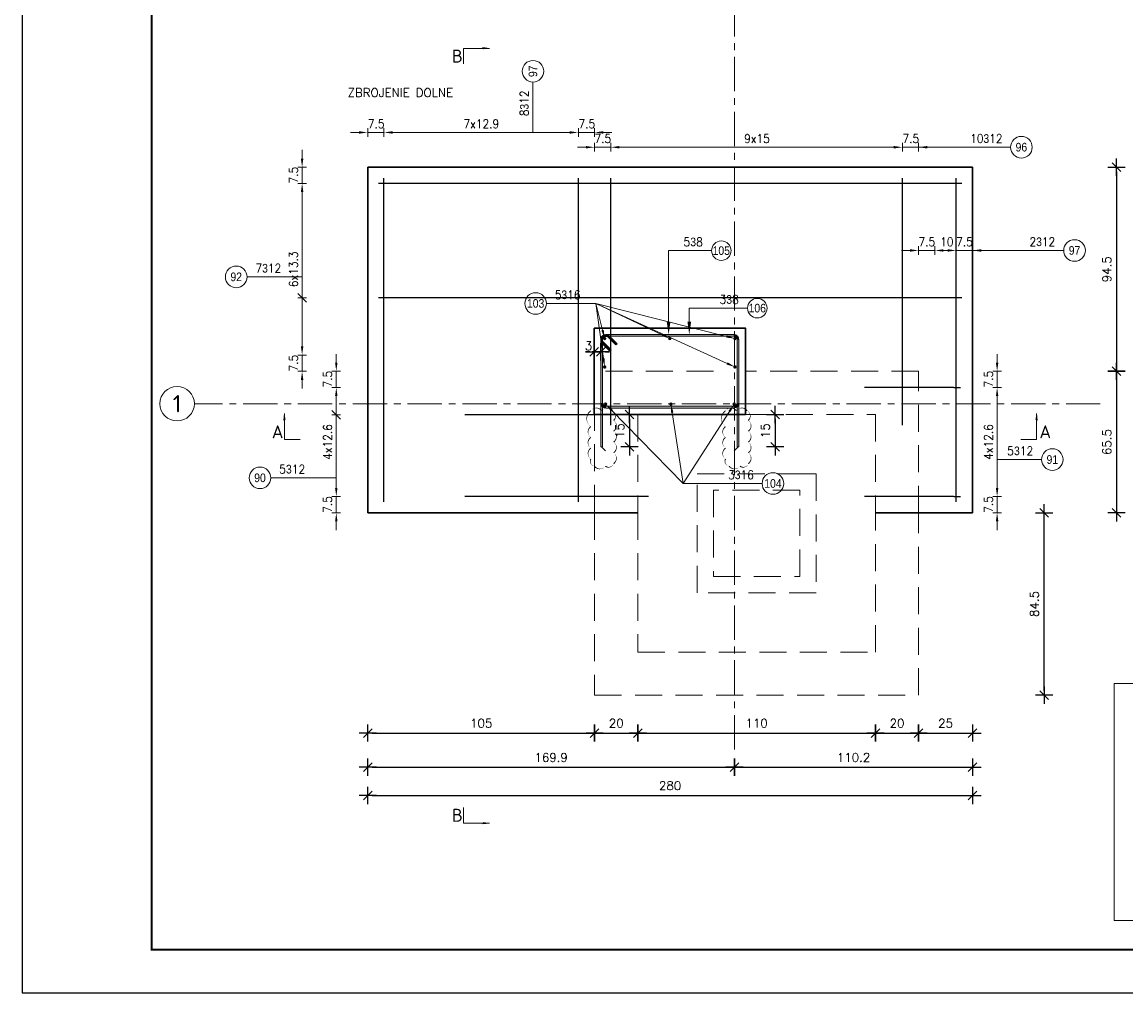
# Model space of a CAD drawing. Extents: x 366671 to 383406, y -114849 to -104075.
# Tile 1 of 13: x 366791 to 371902, y -113989 to -109494. Entities that reach past the tile are written whole.
import ezdxf
from ezdxf.enums import TextEntityAlignment as Align

# ---------------------------------------------------------------- set-up
doc = ezdxf.new("R2010")
doc.units = 0
doc.header["$LTSCALE"] = 5
doc.header["$MEASUREMENT"] = 0
doc.linetypes.add('CENTER', pattern=[50.8, 31.75, -6.35, 6.35, -6.35])
doc.linetypes.add('HIDDEN', pattern=[0.375, 0.25, -0.125])
doc.layers.add('_FORMATKA', color=8, linetype='Continuous', lineweight=15, plot=False)
for name, color, linetype, lineweight in [('_RAMKA', 7, 'Continuous', 35), ('AutoCAD_Structural_Detailing_deskowanie', 2, 'Continuous', 30), ('AutoCAD_Structural_Detailing_kształt pręta', 7, 'Continuous', 13), ('AutoCAD_Structural_Detailing_opis kształtu pręta', 7, 'Continuous', 13), ('AutoCAD_Structural_Detailing_opis rozkładu', 7, 'Continuous', 13), ('AutoCAD_Structural_Detailing_pręty punktowe', 7, 'Continuous', 40), ('AutoCAD_Structural_Detailing_rozkład pręta', 7, 'Continuous', 40), ('AutoCAD_Structural_Detailing_symbole graficzne', 7, 'Continuous', 13), ('PS_DIM', 4, 'Continuous', 13), ('PS_HIDDEN', 2, 'HIDDEN', 13), ('PS_POS', 1, 'Continuous', 15), ('PS_SOLID', 7, 'Continuous', 20)]:
    doc.layers.add(name, color=color, linetype=linetype, lineweight=lineweight)
doc.styles.add('marta_B', font='isocpeur.ttf')
doc.styles.add('r-gil', font='GIL_____.TTF', dxfattribs={"width": 0.9})
doc.styles.add('r-simplex', font='simplex.shx', dxfattribs={"width": 0.9})
doc.styles.add('styl2M', font='simplex.shx')
doc.styles.add('style1', font='simplex.shx')
doc.dimstyles.new('RBCT DIM 20_M', dxfattribs={"dimtxt": 40, "dimasz": 20, "dimexe": 20, "dimexo": 150, "dimgap": 25, "dimtad": 1, "dimdec": 1, "dimlfac": 0.1, "dimzin": 9, "dimdsep": 46, "dimtxsty": 'styl2M', "dimblk": 'dimznak', "dimcen": 40, "dimse1": 1, "dimse2": 1, "dimclrd": 8, "dimclre": 8, "dimclrt": 4, "dimadec": 0, "dimazin": 0, "dimtfac": 1, "dimtdec": 1, "dimtix": 1, "dimtmove": 2, "dimatfit": 3, "dimldrblk": 'dimznak', "dimfxl": 5, "dimfxlon": 1, "dimarcsym": 0})

# ---------------------------------------------------------------- blocks, each defined once
blk = doc.blocks.new('dimznak')
at = {"color": 0}
for points in [[(-2, 0), (2, 0)], [(0, 2), (0, -2)]]:
    blk.add_lwpolyline(points, dxfattribs=at)
at = {"color": 3}
blk.add_lwpolyline([(1, 1), (-1, -1)], dxfattribs=at)
blk = doc.blocks.new('*D30')
at = {"color": 8, "lineweight": -2, "transparency": 16777216}
blk.add_line((368411.8, -112785.4), (369422.3, -112785.4), dxfattribs=at)
at = {"layer": 'Defpoints', "color": 0, "transparency": 16777216}
for p in [(368391.8, -111765.6, 1227), (369442.3, -111765.6, 1227), (369442.3, -112785.4)]:
    blk.add_point(p, dxfattribs=at)
at = {"color": 8, "lineweight": -2, "transparency": 16777216, "xscale": 20, "yscale": 20, "zscale": 20, "rotation": 180}
blk.add_blockref('dimznak', (368391.8, -112785.4), dxfattribs=at)
at = {"color": 8, "lineweight": -2, "transparency": 16777216, "xscale": 20, "yscale": 20, "zscale": 20}
blk.add_blockref('dimznak', (369442.3, -112785.4), dxfattribs=at)
at = {"color": 4, "transparency": 16777216, "insert": (368917, -112740.4), "char_height": 40, "attachment_point": 5, "style": 'styl2M'}
blk.add_mtext('105', dxfattribs=at)
blk = doc.blocks.new('*D31')
at = {"color": 8, "lineweight": -2, "transparency": 16777216}
blk.add_line((369462.3, -112785.4), (369622.3, -112785.4), dxfattribs=at)
at = {"layer": 'Defpoints', "color": 0, "transparency": 16777216}
for p in [(369442.3, -111765.6, 1227), (369642.3, -112410.6, 1227), (369642.3, -112785.4)]:
    blk.add_point(p, dxfattribs=at)
at = {"color": 8, "lineweight": -2, "transparency": 16777216, "xscale": 20, "yscale": 20, "zscale": 20, "rotation": 180}
blk.add_blockref('dimznak', (369442.3, -112785.4), dxfattribs=at)
at = {"color": 8, "lineweight": -2, "transparency": 16777216, "xscale": 20, "yscale": 20, "zscale": 20}
blk.add_blockref('dimznak', (369642.3, -112785.4), dxfattribs=at)
at = {"color": 4, "transparency": 16777216, "insert": (369542.3, -112740.4), "char_height": 40, "attachment_point": 5, "style": 'styl2M'}
blk.add_mtext('20', dxfattribs=at)
blk = doc.blocks.new('*D32')
at = {"color": 8, "lineweight": -2, "transparency": 16777216}
blk.add_line((369662.3, -112785.4), (370722.3, -112785.4), dxfattribs=at)
at = {"layer": 'Defpoints', "color": 0, "transparency": 16777216}
for p in [(369642.3, -112410.6, 1227), (370742.3, -112410.6, 1227), (370742.3, -112785.4)]:
    blk.add_point(p, dxfattribs=at)
at = {"color": 8, "lineweight": -2, "transparency": 16777216, "xscale": 20, "yscale": 20, "zscale": 20, "rotation": 180}
blk.add_blockref('dimznak', (369642.3, -112785.4), dxfattribs=at)
at = {"color": 8, "lineweight": -2, "transparency": 16777216, "xscale": 20, "yscale": 20, "zscale": 20}
blk.add_blockref('dimznak', (370742.3, -112785.4), dxfattribs=at)
at = {"color": 4, "transparency": 16777216, "insert": (370192.3, -112740.4), "char_height": 40, "attachment_point": 5, "style": 'styl2M'}
blk.add_mtext('110', dxfattribs=at)
blk = doc.blocks.new('*D33')
at = {"color": 8, "lineweight": -2, "transparency": 16777216}
blk.add_line((370762.3, -112785.4), (370922.3, -112785.4), dxfattribs=at)
at = {"layer": 'Defpoints', "color": 0, "transparency": 16777216}
for p in [(370742.3, -112410.6, 1227), (370942.3, -112610.6, 1227), (370942.3, -112785.4)]:
    blk.add_point(p, dxfattribs=at)
at = {"color": 8, "lineweight": -2, "transparency": 16777216, "xscale": 20, "yscale": 20, "zscale": 20, "rotation": 180}
blk.add_blockref('dimznak', (370742.3, -112785.4), dxfattribs=at)
at = {"color": 8, "lineweight": -2, "transparency": 16777216, "xscale": 20, "yscale": 20, "zscale": 20}
blk.add_blockref('dimznak', (370942.3, -112785.4), dxfattribs=at)
at = {"color": 4, "transparency": 16777216, "insert": (370842.3, -112740.4), "char_height": 40, "attachment_point": 5, "style": 'styl2M'}
blk.add_mtext('20', dxfattribs=at)
blk = doc.blocks.new('*D34')
at = {"color": 8, "lineweight": -2, "transparency": 16777216}
blk.add_line((370962.3, -112785.4), (371171.8, -112785.4), dxfattribs=at)
at = {"layer": 'Defpoints', "color": 0, "transparency": 16777216}
for p in [(371191.8, -111765.6, 1227), (370942.3, -112610.6, 1227), (371191.8, -112785.4)]:
    blk.add_point(p, dxfattribs=at)
at = {"color": 8, "lineweight": -2, "transparency": 16777216, "xscale": 20, "yscale": 20, "zscale": 20, "rotation": 180}
blk.add_blockref('dimznak', (370942.3, -112785.4), dxfattribs=at)
at = {"color": 8, "lineweight": -2, "transparency": 16777216, "xscale": 20, "yscale": 20, "zscale": 20}
blk.add_blockref('dimznak', (371191.8, -112785.4), dxfattribs=at)
at = {"color": 4, "transparency": 16777216, "insert": (371067, -112740.4), "char_height": 40, "attachment_point": 5, "style": 'styl2M'}
blk.add_mtext('25', dxfattribs=at)
blk = doc.blocks.new('*D35')
at = {"color": 8, "lineweight": -2, "transparency": 16777216}
blk.add_line((368411.8, -112943.7), (370070.3, -112943.7), dxfattribs=at)
at = {"layer": 'Defpoints', "color": 0, "transparency": 16777216}
for p in [(368391.8, -111765.6, 1227), (370090.3, -112861.6, 1227), (370090.3, -112943.7)]:
    blk.add_point(p, dxfattribs=at)
at = {"color": 8, "lineweight": -2, "transparency": 16777216, "xscale": 20, "yscale": 20, "zscale": 20, "rotation": 180}
blk.add_blockref('dimznak', (368391.8, -112943.7), dxfattribs=at)
at = {"color": 8, "lineweight": -2, "transparency": 16777216, "xscale": 20, "yscale": 20, "zscale": 20}
blk.add_blockref('dimznak', (370090.3, -112943.7), dxfattribs=at)
at = {"color": 4, "transparency": 16777216, "insert": (369241, -112898.7), "char_height": 40, "attachment_point": 5, "style": 'styl2M'}
blk.add_mtext('169.9', dxfattribs=at)
blk = doc.blocks.new('*D36')
at = {"color": 8, "lineweight": -2, "transparency": 16777216}
blk.add_line((370110.3, -112943.7), (371171.8, -112943.7), dxfattribs=at)
at = {"layer": 'Defpoints', "color": 0, "transparency": 16777216}
for p in [(371191.8, -111765.6, 1227), (370090.3, -112861.6, 1227), (371191.8, -112943.7)]:
    blk.add_point(p, dxfattribs=at)
at = {"color": 8, "lineweight": -2, "transparency": 16777216, "xscale": 20, "yscale": 20, "zscale": 20, "rotation": 180}
blk.add_blockref('dimznak', (370090.3, -112943.7), dxfattribs=at)
at = {"color": 8, "lineweight": -2, "transparency": 16777216, "xscale": 20, "yscale": 20, "zscale": 20}
blk.add_blockref('dimznak', (371191.8, -112943.7), dxfattribs=at)
at = {"color": 4, "transparency": 16777216, "insert": (370641, -112898.7), "char_height": 40, "attachment_point": 5, "style": 'styl2M'}
blk.add_mtext('110.2', dxfattribs=at)
blk = doc.blocks.new('*D37')
at = {"color": 8, "lineweight": -2, "transparency": 16777216}
blk.add_line((368411.8, -113074.2), (371171.8, -113074.2), dxfattribs=at)
at = {"layer": 'Defpoints', "color": 0, "transparency": 16777216}
for p in [(368391.8, -111765.6, 1227), (371191.8, -112060.6, 1227), (371191.8, -113074.2)]:
    blk.add_point(p, dxfattribs=at)
at = {"color": 8, "lineweight": -2, "transparency": 16777216, "xscale": 20, "yscale": 20, "zscale": 20, "rotation": 180}
blk.add_blockref('dimznak', (368391.8, -113074.2), dxfattribs=at)
at = {"color": 8, "lineweight": -2, "transparency": 16777216, "xscale": 20, "yscale": 20, "zscale": 20}
blk.add_blockref('dimznak', (371191.8, -113074.2), dxfattribs=at)
at = {"color": 4, "transparency": 16777216, "insert": (369791.8, -113029.2), "char_height": 40, "attachment_point": 5, "style": 'styl2M'}
blk.add_mtext('280', dxfattribs=at)
blk = doc.blocks.new('*U16')
at = {"layer": '_FORMATKA', "lineweight": -3}
blk.add_lwpolyline([(-800, 0), (0, 0), (0, 420), (-800, 420)], close=True, dxfattribs=at)
at = {"layer": '_RAMKA', "lineweight": -3, "const_width": 0.5}
blk.add_lwpolyline([(-770, 10), (-10, 10), (-10, 410), (-770, 410)], close=True, dxfattribs=at)
blk = doc.blocks.new('*D48')
at = {"color": 8, "lineweight": -2, "transparency": 16777216}
blk.add_line((370277.8, -111330.6), (370277.8, -111440.6), dxfattribs=at)
at = {"layer": 'Defpoints', "color": 0, "transparency": 16777216}
for p in [(370140.3, -111310.6, 1227), (370110.3, -111460.6), (370277.8, -111460.6)]:
    blk.add_point(p, dxfattribs=at)
at = {"color": 8, "lineweight": -2, "transparency": 16777216, "xscale": 20, "yscale": 20, "zscale": 20}
for p, rotation in [((370277.8, -111310.6), 90), ((370277.8, -111460.6), 270)]:
    blk.add_blockref('dimznak', p, dxfattribs=dict(at, rotation=rotation))
at = {"color": 4, "transparency": 16777216, "insert": (370232.8, -111385.6), "char_height": 40, "attachment_point": 5, "rotation": 90, "style": 'styl2M'}
blk.add_mtext('15', dxfattribs=at)
blk = doc.blocks.new('*D49')
at = {"color": 8, "lineweight": -2, "transparency": 16777216}
blk.add_line((369603.6, -111330.6), (369603.6, -111440.6), dxfattribs=at)
at = {"layer": 'Defpoints', "color": 0, "transparency": 16777216}
for p in [(369440.3, -111310.6, 1227), (369470.3, -111460.6), (369603.6, -111460.6)]:
    blk.add_point(p, dxfattribs=at)
at = {"color": 8, "lineweight": -2, "transparency": 16777216, "xscale": 20, "yscale": 20, "zscale": 20}
for p, rotation in [((369603.6, -111310.6), 90), ((369603.6, -111460.6), 270)]:
    blk.add_blockref('dimznak', p, dxfattribs=dict(at, rotation=rotation))
at = {"color": 4, "transparency": 16777216, "insert": (369558.6, -111385.6), "char_height": 40, "attachment_point": 5, "rotation": 90, "style": 'styl2M'}
blk.add_mtext('15', dxfattribs=at)
blk = doc.blocks.new('*D50')
at = {"color": 8, "lineweight": -2, "transparency": 16777216}
for p, q in [((369420.3, -111020.6), (369400.3, -111020.6)), ((369440.3, -111020.6), (369470.3, -111020.6)), ((369490.3, -111020.6), (369510.3, -111020.6))]:
    blk.add_line(p, q, dxfattribs=at)
at = {"layer": 'Defpoints', "color": 0, "transparency": 16777216}
for p in [(369440.3, -110910.6, 1227), (369470.3, -111020.6), (369470.3, -111110.6)]:
    blk.add_point(p, dxfattribs=at)
at = {"color": 8, "lineweight": -2, "transparency": 16777216, "xscale": 20, "yscale": 20, "zscale": 20}
blk.add_blockref('dimznak', (369440.3, -111020.6), dxfattribs=at)
at = {"color": 8, "lineweight": -2, "transparency": 16777216, "xscale": 20, "yscale": 20, "zscale": 20, "rotation": 180}
blk.add_blockref('dimznak', (369470.3, -111020.6), dxfattribs=at)
at = {"color": 4, "transparency": 16777216, "insert": (369414.1, -110992.9), "char_height": 40, "attachment_point": 5, "style": 'styl2M'}
blk.add_mtext('3', dxfattribs=at)
blk = doc.blocks.new('*D54')
at = {"color": 8, "lineweight": -2, "transparency": 16777216}
blk.add_line((371523.2, -112590.6), (371523.2, -111785.6), dxfattribs=at)
at = {"layer": 'Defpoints', "color": 0, "transparency": 16777216}
for p in [(370942.3, -111765.6, 1227), (371523.2, -111765.6), (370942.3, -112610.6, 1227)]:
    blk.add_point(p, dxfattribs=at)
at = {"color": 8, "lineweight": -2, "transparency": 16777216, "xscale": 20, "yscale": 20, "zscale": 20}
for p, rotation in [((371523.2, -111765.6), 90), ((371523.2, -112610.6), 270)]:
    blk.add_blockref('dimznak', p, dxfattribs=dict(at, rotation=rotation))
at = {"color": 4, "transparency": 16777216, "insert": (371478.2, -112188.1), "char_height": 40, "attachment_point": 5, "rotation": 90, "style": 'styl2M'}
blk.add_mtext('84.5', dxfattribs=at)
blk = doc.blocks.new('*D55')
at = {"color": 8, "lineweight": -2, "transparency": 16777216}
blk.add_line((371858.7, -110185.6), (371858.7, -111090.6), dxfattribs=at)
at = {"layer": 'Defpoints', "color": 0, "transparency": 16777216}
for p in [(371191.8, -110165.6, 1227), (370942.3, -111110.6, 1227), (371858.7, -111110.6)]:
    blk.add_point(p, dxfattribs=at)
at = {"color": 8, "lineweight": -2, "transparency": 16777216, "xscale": 20, "yscale": 20, "zscale": 20}
for p, rotation in [((371858.7, -110165.6), 90), ((371858.7, -111110.6), 270)]:
    blk.add_blockref('dimznak', p, dxfattribs=dict(at, rotation=rotation))
at = {"color": 4, "transparency": 16777216, "insert": (371813.7, -110638.1), "char_height": 40, "attachment_point": 5, "rotation": 90, "style": 'styl2M'}
blk.add_mtext('94.5', dxfattribs=at)
blk = doc.blocks.new('*D56')
at = {"color": 8, "lineweight": -2, "transparency": 16777216}
blk.add_line((371858.7, -111130.6), (371858.7, -111745.6), dxfattribs=at)
at = {"layer": 'Defpoints', "color": 0, "transparency": 16777216}
for p in [(370942.3, -111110.6, 1227), (371191.8, -111765.6, 1227), (371858.7, -111765.6)]:
    blk.add_point(p, dxfattribs=at)
at = {"color": 8, "lineweight": -2, "transparency": 16777216, "xscale": 20, "yscale": 20, "zscale": 20}
for p, rotation in [((371858.7, -111110.6), 90), ((371858.7, -111765.6), 270)]:
    blk.add_blockref('dimznak', p, dxfattribs=dict(at, rotation=rotation))
at = {"color": 4, "transparency": 16777216, "insert": (371813.7, -111438.1), "char_height": 40, "attachment_point": 5, "rotation": 90, "style": 'styl2M'}
blk.add_mtext('65.5', dxfattribs=at)

msp = doc.modelspace()

# ---------------------------------------------------------------- hatches: boundary and pattern name
at = {"layer": 'AutoCAD_Structural_Detailing_kształt pręta'}
h = msp.add_hatch(color=161, dxfattribs=at)
edge = h.paths.add_edge_path(flags=0)
edge.add_line((369494.28, -110940.56), (369494.28, -110948.56))
edge.add_arc((369494.28, -110964.56), 16, 90, 225)
edge.add_line((369482.97, -110975.87), (369477.31, -110981.53))
edge.add_arc((369494.28, -110964.56), 24, 450, 585, ccw=False)
h = msp.add_hatch(color=161, dxfattribs=at)
edge = h.paths.add_edge_path(flags=0)
edge.add_line((369511.25, -110947.59), (369505.59, -110953.25))
edge.add_arc((369494.28, -110964.56), 16, 45, 180)
edge.add_line((369478.28, -110964.56), (369470.28, -110964.56))
edge.add_arc((369494.28, -110964.56), 24, 405, 540, ccw=False)
h = msp.add_hatch(color=161, dxfattribs=at)
edge = h.paths.add_edge_path(flags=0)
edge.add_line((369494.28, -110940.56), (369494.28, -110948.56))
edge.add_arc((369494.28, -110964.56), 16, 90, 180)
edge.add_line((369478.28, -110964.56), (369470.28, -110964.56))
edge.add_arc((369494.28, -110964.56), 24, 450, 540, ccw=False)
for points in [[(369494.28, -110948.56), (369494.28, -110940.56), (370086.28, -110940.56), (370086.28, -110948.56)], [(369494.28, -110948.56), (369494.28, -110940.56), (370086.28, -110940.56), (370086.28, -110948.56)], [(369505.59, -110953.25), (369511.25, -110947.59), (369546.61, -110982.94), (369540.95, -110988.6)], [(369478.28, -111256.56), (369470.28, -111256.56), (369470.28, -110964.56), (369478.28, -110964.56)], [(369478.28, -111460.56), (369470.28, -111460.56), (369470.28, -110964.56), (369478.28, -110964.56)], [(369518.32, -111011.23), (369512.67, -111016.89), (369477.31, -110981.53), (369482.97, -110975.87)], [(370102.28, -110964.56), (370110.28, -110964.56), (370110.28, -111256.56), (370102.28, -111256.56)], [(370102.28, -110964.56), (370110.28, -110964.56), (370110.28, -111460.56), (370102.28, -111460.56)], [(370086.28, -111272.56), (370086.28, -111280.56), (369494.28, -111280.56), (369494.28, -111272.56)]]:
    msp.add_hatch(color=161, dxfattribs=at).paths.add_polyline_path(points, flags=0)
h = msp.add_hatch(color=161, dxfattribs=at)
edge = h.paths.add_edge_path(flags=0)
edge.add_line((370110.28, -110964.56), (370102.28, -110964.56))
edge.add_arc((370086.28, -110964.56), 16, 0, 90)
edge.add_line((370086.28, -110948.56), (370086.28, -110940.56))
edge.add_arc((370086.28, -110964.56), 24, 360, 450, ccw=False)
h = msp.add_hatch(color=161, dxfattribs=at)
edge = h.paths.add_edge_path(flags=0)
edge.add_line((370110.28, -110964.56), (370102.28, -110964.56))
edge.add_arc((370086.28, -110964.56), 16, 0, 90)
edge.add_line((370086.28, -110948.56), (370086.28, -110940.56))
edge.add_arc((370086.28, -110964.56), 24, 360, 450, ccw=False)
h = msp.add_hatch(color=161, dxfattribs=at)
edge = h.paths.add_edge_path(flags=0)
edge.add_line((369470.28, -111256.56), (369478.28, -111256.56))
edge.add_arc((369494.28, -111256.56), 16, -180, -90)
edge.add_line((369494.28, -111272.56), (369494.28, -111280.56))
edge.add_arc((369494.28, -111256.56), 24, 540, 630, ccw=False)
h = msp.add_hatch(color=161, dxfattribs=at)
edge = h.paths.add_edge_path(flags=0)
edge.add_line((370086.28, -111280.56), (370086.28, -111272.56))
edge.add_arc((370086.28, -111256.56), 16, -90, 0)
edge.add_line((370102.28, -111256.56), (370110.28, -111256.56))
edge.add_arc((370086.28, -111256.56), 24, 270, 360, ccw=False)
at = {"layer": 'AutoCAD_Structural_Detailing_opis kształtu pręta'}
for points in [[(369784.68, -110940.56), (369793.24, -110880.56), (369776.13, -110880.56)], [(369880.38, -110940.56), (369888.94, -110880.56), (369871.83, -110880.56)]]:
    msp.add_hatch(color=8, dxfattribs=at).paths.add_polyline_path(points, flags=0)
at = {"layer": 'AutoCAD_Structural_Detailing_opis rozkładu'}
for points in [[(368391.78, -110004.57), (368351.78, -109998.87), (368351.78, -110010.28)], [(368466.78, -110004.57), (368506.78, -110010.28), (368506.78, -109998.87)], [(369367.28, -110004.57), (369327.28, -109998.87), (369327.28, -110010.28)], [(369442.28, -110004.57), (369482.28, -110010.28), (369482.28, -109998.87)], [(369442.28, -110073.06), (369402.28, -110067.36), (369402.28, -110078.76)], [(369517.28, -110073.06), (369557.28, -110078.76), (369557.28, -110067.36)], [(370867.28, -110073.06), (370827.28, -110067.36), (370827.28, -110078.76)], [(370942.28, -110073.06), (370982.28, -110078.76), (370982.28, -110067.36)], [(368087.98, -110165.56), (368093.68, -110125.56), (368082.28, -110125.56)], [(368087.98, -110240.56), (368082.28, -110280.56), (368093.68, -110280.56)], [(370942.28, -110551.04), (370902.28, -110545.34), (370902.28, -110556.74)], [(371017.28, -110551.04), (371057.28, -110556.74), (371057.28, -110545.34)], [(371116.78, -110551.04), (371076.78, -110545.34), (371076.78, -110556.74)], [(371191.78, -110551.04), (371231.78, -110556.74), (371231.78, -110545.34)], [(369488.62, -110958.9), (369484.5, -110918.71), (369473.43, -110921.46)], [(369790.28, -110958.9), (369756.59, -110936.59), (369751.7, -110946.89)], [(370091.94, -110958.9), (370054.55, -110943.59), (370051.76, -110954.64)], [(368087.98, -111035.56), (368093.68, -110995.56), (368082.28, -110995.56)], [(369488.62, -111090.56), (369488.83, -111050.16), (369477.53, -111051.71)], [(368246.14, -111110.56), (368251.84, -111070.56), (368240.44, -111070.56)], [(370091.94, -111090.56), (370057.92, -111068.75), (370053.19, -111079.12)], [(371305.6, -111110.56), (371311.31, -111070.56), (371299.9, -111070.56)], [(368087.98, -111110.56), (368082.28, -111150.56), (368093.68, -111150.56)], [(368246.14, -111185.56), (368240.44, -111225.56), (368251.84, -111225.56)], [(371305.6, -111185.56), (371299.9, -111225.56), (371311.31, -111225.56)], [(369493.02, -111262.37), (369516.89, -111294.97), (369525.05, -111287)], [(369795.28, -111262.37), (369795.79, -111302.77), (369807.05, -111301.02)], [(370088.24, -111262.37), (370061.85, -111292.96), (370071.45, -111299.12)], [(368246.14, -111690.56), (368251.84, -111650.56), (368240.44, -111650.56)], [(371305.6, -111690.56), (371311.31, -111650.56), (371299.9, -111650.56)], [(368246.14, -111765.56), (368240.44, -111805.56), (368251.84, -111805.56)], [(371305.6, -111765.56), (371299.9, -111805.56), (371311.31, -111805.56)]]:
    msp.add_hatch(color=8, dxfattribs=at).paths.add_polyline_path(points, flags=0)
at = {"layer": 'AutoCAD_Structural_Detailing_pręty punktowe'}
h = msp.add_hatch(color=1, dxfattribs=at)
edge = h.paths.add_edge_path(flags=0)
edge.add_arc((369488.62, -110958.9), 8, 0, 360)
h = msp.add_hatch(color=1, dxfattribs=at)
edge = h.paths.add_edge_path(flags=0)
edge.add_arc((369790.28, -110958.9), 8, 0, 360)
h = msp.add_hatch(color=1, dxfattribs=at)
edge = h.paths.add_edge_path(flags=0)
edge.add_arc((370091.94, -110958.9), 8, 0, 360)
h = msp.add_hatch(color=1, dxfattribs=at)
edge = h.paths.add_edge_path(flags=0)
edge.add_arc((369488.62, -111090.56), 8, 0, 360)
h = msp.add_hatch(color=1, dxfattribs=at)
edge = h.paths.add_edge_path(flags=0)
edge.add_arc((370091.94, -111090.56), 8, 0, 360)
h = msp.add_hatch(color=1, dxfattribs=at)
edge = h.paths.add_edge_path(flags=0)
edge.add_arc((369493.02, -111262.37), 8, 0, 360)
h = msp.add_hatch(color=1, dxfattribs=at)
edge = h.paths.add_edge_path(flags=0)
edge.add_arc((369795.28, -111262.37), 8, 0, 360)
h = msp.add_hatch(color=1, dxfattribs=at)
edge = h.paths.add_edge_path(flags=0)
edge.add_arc((370088.24, -111262.37), 8, 0, 360)
at = {"layer": 'AutoCAD_Structural_Detailing_symbole graficzne', "linetype": 'Continuous', "lineweight": 0}
for points in [[(368955.31, -109615.2), (368925.31, -109615.2), (368925.31, -109619.48)], [(368007.1, -111306.54), (368007.1, -111336.54), (368011.37, -111336.54)], [(371487.27, -111306.54), (371487.27, -111336.54), (371482.99, -111336.54)], [(368955.31, -113202.2), (368925.31, -113202.2), (368925.31, -113197.92)]]:
    msp.add_hatch(color=7, dxfattribs=at).paths.add_polyline_path(points, flags=0)

# ---------------------------------------------------------------- linework, layer by layer
at = {"color": 6}
for points in [[(369424.62, -111293.39, 0, 5, -0.5205671), (369474.62, -111293.39, 0, 5, -0.5205671), (369524.62, -111293.39, 0, 5, -0.5205671), (369530.06, -111337.95, 0, 5, -0.5205671), (369530.06, -111387.95, 0, 5, -0.5205671), (369530.06, -111437.95, 0, 5, -0.5205671), (369530.06, -111487.95, 0, 5, -0.5205671), (369530.06, -111537.95, 0, 5, -0.5205671), (369491.62, -111549.52, 0, 5, -0.5205671), (369441.62, -111549.52, 0, 5, -0.5205671), (369424.62, -111516.52, 0, 5, -0.5205671), (369424.62, -111466.52, 0, 5, -0.5205671), (369424.62, -111416.52, 0, 5, -0.5205671), (369424.62, -111366.52, 0, 5, -0.5205671)], [(370048.18, -111293.39, 0, 5, -0.5205671), (370098.18, -111293.39, 0, 5, -0.5205671), (370148.18, -111293.39, 0, 5, -0.5205671), (370153.62, -111337.95, 0, 5, -0.5205671), (370153.62, -111387.95, 0, 5, -0.5205671), (370153.62, -111437.95, 0, 5, -0.5205671), (370153.62, -111487.95, 0, 5, -0.5205671), (370153.62, -111537.95, 0, 5, -0.5205671), (370115.19, -111549.52, 0, 5, -0.5205671), (370065.19, -111549.52, 0, 5, -0.5205671), (370048.18, -111516.52, 0, 5, -0.5205671), (370048.18, -111466.52, 0, 5, -0.5205671), (370048.18, -111416.52, 0, 5, -0.5205671), (370048.18, -111366.52, 0, 5, -0.5205671)]]:
    msp.add_lwpolyline(points, format="xyseb", close=True, dxfattribs=at)
at = {"layer": 'AutoCAD_Structural_Detailing_deskowanie'}
for p, q in [((371191.78, -110165.56, 1227.04), (368391.78, -110165.56, 1227.04)), ((368391.78, -110165.56, 1227.04), (368391.78, -111260.56, 1227.04)), ((371191.78, -111765.56, 1227.04), (371191.78, -110165.56, 1227.04)), ((368391.78, -111260.56, 1227.04), (368391.78, -111765.56, 1227.04)), ((368391.78, -111765.56, 1227.04), (369642.28, -111765.56, 1227.04)), ((370742.28, -111765.56, 1227.04), (371191.78, -111765.56, 1227.04))]:
    msp.add_line(p, q, dxfattribs=at)
at = {"layer": 'AutoCAD_Structural_Detailing_deskowanie', "elevation": 1227.04}
msp.add_lwpolyline([(369440.28, -110910.56), (370140.28, -110910.56), (370140.28, -111310.56), (369440.28, -111310.56)], close=True, dxfattribs=at)
at = {"layer": 'AutoCAD_Structural_Detailing_kształt pręta', "color": 161}
for p, q in [((369494.28, -110940.56), (370086.28, -110940.56)), ((369494.28, -110940.56), (370086.28, -110940.56)), ((369494.28, -110948.56), (370086.28, -110948.56)), ((369494.28, -110948.56), (370086.28, -110948.56)), ((369511.25, -110947.59), (369546.61, -110982.94)), ((369470.28, -111256.56), (369470.28, -110964.56)), ((369470.28, -111460.56), (369470.28, -110964.56)), ((369512.67, -111016.89), (369477.31, -110981.53)), ((369478.28, -111256.56), (369478.28, -110964.56)), ((369478.28, -111460.56), (369478.28, -110964.56)), ((369518.32, -111011.23), (369482.97, -110975.87)), ((369505.59, -110953.25), (369540.95, -110988.6)), ((369546.61, -110982.94), (369540.95, -110988.6)), ((370102.28, -110964.56), (370102.28, -111256.56)), ((370102.28, -110964.56), (370102.28, -111460.56)), ((370110.28, -110964.56), (370110.28, -111256.56)), ((370110.28, -110964.56), (370110.28, -111460.56)), ((369512.67, -111016.89), (369518.32, -111011.23)), ((370086.28, -111272.56), (369494.28, -111272.56)), ((370086.28, -111280.56), (369494.28, -111280.56)), ((369470.28, -111460.56), (369478.28, -111460.56)), ((370110.28, -111460.56), (370102.28, -111460.56))]:
    msp.add_line(p, q, dxfattribs=at)
at = {"layer": 'AutoCAD_Structural_Detailing_kształt pręta', "color": 1, "lineweight": 0}
for p, q in [((369474.28, -111460.56), (369491.78, -111478.06)), ((370106.28, -111460.56), (370088.78, -111478.06))]:
    msp.add_line(p, q, dxfattribs=at)
at = {"layer": 'AutoCAD_Structural_Detailing_kształt pręta', "color": 161}
for centre, radius, start, end in [((369494.28, -110964.56), 24, 90, 225), ((369494.28, -110964.56), 24, 45, 180), ((369494.28, -110964.56), 24, 90, 180), ((369494.28, -110964.56), 16, 90, 225), ((369494.28, -110964.56), 16, 45, 180), ((369494.28, -110964.56), 16, 90, 180), ((370086.28, -110964.56), 24, 360, 90), ((370086.28, -110964.56), 24, 0, 90), ((370086.28, -110964.56), 16, 0, 90), ((370086.28, -110964.56), 16, 0, 90), ((369494.28, -111256.56), 24, 180, 270), ((369494.28, -111256.56), 16, 180, 270), ((370086.28, -111256.56), 16, 270, 0), ((370086.28, -111256.56), 24, 270, 0)]:
    msp.add_arc(centre, radius, start, end, dxfattribs=at)
at = {"layer": 'AutoCAD_Structural_Detailing_opis kształtu pręta', "color": 8}
for p, q in [((369784.68, -110551.92), (369784.68, -110880.56)), ((369784.68, -110551.92), (369983.61, -110551.92)), ((369880.38, -110818.26), (369880.38, -110880.56)), ((369880.38, -110818.26), (370150.26, -110818.26))]:
    msp.add_line(p, q, dxfattribs=at)
at = {"layer": 'AutoCAD_Structural_Detailing_opis kształtu pręta', "color": 8, "lineweight": 18}
for centre in [(370028.61, -110551.92), (370195.26, -110818.26)]:
    msp.add_circle(centre, 45, dxfattribs=at)
at = {"layer": 'AutoCAD_Structural_Detailing_opis rozkładu', "color": 8}
for p, q in [((369156.85, -109771.38), (369156.85, -110004.57)), ((368311.78, -110004.57), (368351.78, -110004.57)), ((368391.78, -110024.57), (368391.78, -109984.57)), ((368466.78, -110004.57), (368391.78, -110004.57)), ((368466.78, -109984.57), (368466.78, -110024.57)), ((368595.42, -110004.57), (368506.78, -110004.57)), ((368724.07, -110004.57), (368595.42, -110004.57)), ((368852.71, -110004.57), (368724.07, -110004.57)), ((368917.03, -110004.57), (368852.71, -110004.57)), ((368917.03, -110004.57), (368981.35, -110004.57)), ((368981.35, -110004.57), (369109.99, -110004.57)), ((369109.99, -110004.57), (369238.64, -110004.57)), ((369238.64, -110004.57), (369327.28, -110004.57)), ((369367.28, -109984.57), (369367.28, -110024.57)), ((369367.28, -110004.57), (369442.28, -110004.57)), ((369442.28, -110024.57), (369442.28, -109984.57)), ((369522.28, -110004.57), (369482.28, -110004.57)), ((369362.28, -110073.06), (369402.28, -110073.06)), ((369442.28, -110093.06), (369442.28, -110053.06)), ((369517.28, -110073.06), (369442.28, -110073.06)), ((369517.28, -110053.06), (369517.28, -110093.06)), ((369667.28, -110073.06), (369557.28, -110073.06)), ((369817.28, -110073.06), (369667.28, -110073.06)), ((369967.28, -110073.06), (369817.28, -110073.06)), ((370117.28, -110073.06), (369967.28, -110073.06)), ((370192.28, -110073.06), (370117.28, -110073.06)), ((370192.28, -110073.06), (370267.28, -110073.06)), ((370267.28, -110073.06), (370417.28, -110073.06)), ((370417.28, -110073.06), (370567.28, -110073.06)), ((370567.28, -110073.06), (370717.28, -110073.06)), ((370717.28, -110073.06), (370827.28, -110073.06)), ((370867.28, -110053.06), (370867.28, -110093.06)), ((370867.28, -110073.06), (370942.28, -110073.06)), ((370942.28, -110093.06), (370942.28, -110053.06)), ((371367.99, -110073.06), (370942.28, -110073.06)), ((371022.28, -110073.06), (370982.28, -110073.06)), ((368087.98, -110085.56), (368087.98, -110125.56)), ((368107.98, -110165.56), (368067.98, -110165.56)), ((368087.98, -110240.56), (368087.98, -110165.56)), ((368067.98, -110240.56), (368107.98, -110240.56)), ((368087.98, -110373.06), (368087.98, -110280.56)), ((368087.98, -110505.56), (368087.98, -110373.06)), ((368087.98, -110638.06), (368087.98, -110505.56)), ((370942.28, -110571.04), (370942.28, -110531.04)), ((371017.28, -110571.04), (371017.28, -110531.04)), ((371116.78, -110571.04), (371116.78, -110531.04)), ((371191.78, -110571.04), (371191.78, -110531.04)), ((370862.28, -110551.04), (370902.28, -110551.04)), ((371017.28, -110551.04), (370942.28, -110551.04)), ((371067.03, -110551.04), (371057.28, -110551.04)), ((371067.03, -110551.04), (371076.78, -110551.04)), ((371116.78, -110551.04), (371191.78, -110551.04)), ((371614.03, -110551.04), (371191.78, -110551.04)), ((371271.78, -110551.04), (371231.78, -110551.04)), ((368087.98, -110704.31), (368087.98, -110638.06)), ((367832.82, -110673.44), (368087.98, -110673.44)), ((368087.98, -110704.31), (368087.98, -110770.56)), ((368067.98, -110770.56), (368107.98, -110770.56)), ((368087.98, -110770.56), (368087.98, -110903.06)), ((369448.21, -110796.44), (369219.07, -110796.44)), ((369448.21, -110796.44), (369478.97, -110920.09)), ((369448.21, -110796.44), (370053.15, -110949.12)), ((369448.21, -110796.44), (369754.15, -110941.74)), ((369448.21, -110796.44), (370055.56, -111073.94)), ((369448.21, -110796.44), (369483.18, -111050.93)), ((368087.98, -110903.06), (368087.98, -110995.56)), ((368067.98, -111035.56), (368107.98, -111035.56)), ((368087.98, -111035.56), (368087.98, -111110.56)), ((368246.14, -111030.56), (368246.14, -111070.56)), ((371305.6, -111030.56), (371305.6, -111070.56)), ((368107.98, -111110.56), (368067.98, -111110.56)), ((368087.98, -111190.56), (368087.98, -111150.56)), ((368266.14, -111110.56), (368226.14, -111110.56)), ((368246.14, -111185.56), (368246.14, -111110.56)), ((371285.6, -111110.56), (371325.6, -111110.56)), ((371305.6, -111185.56), (371305.6, -111110.56)), ((368226.14, -111185.56), (368266.14, -111185.56)), ((371325.6, -111185.56), (371285.6, -111185.56)), ((368246.14, -111311.81), (368246.14, -111225.56)), ((371305.6, -111311.81), (371305.6, -111225.56)), ((369852.39, -111630.17), (369520.97, -111290.98)), ((369852.39, -111630.17), (369801.42, -111301.9)), ((369852.39, -111630.17), (370066.65, -111296.04)), ((368226.14, -111311.81), (368266.14, -111311.81)), ((368246.14, -111374.94), (368246.14, -111311.81)), ((371305.6, -111374.94), (371305.6, -111311.81)), ((368246.14, -111374.94), (368246.14, -111438.06)), ((371305.6, -111374.94), (371305.6, -111438.06)), ((368246.14, -111438.06), (368246.14, -111564.31)), ((371305.6, -111438.06), (371305.6, -111564.31)), ((371511.33, -111519.27), (371305.6, -111519.27)), ((367943.02, -111603.95), (368246.14, -111603.95)), ((368246.14, -111564.31), (368246.14, -111650.56)), ((371305.6, -111564.31), (371305.6, -111650.56)), ((369852.39, -111630.17), (370217.76, -111630.17)), ((368226.14, -111690.56), (368266.14, -111690.56)), ((368246.14, -111690.56), (368246.14, -111765.56)), ((371325.6, -111690.56), (371285.6, -111690.56)), ((371305.6, -111690.56), (371305.6, -111765.56)), ((368266.14, -111765.56), (368226.14, -111765.56)), ((371285.6, -111765.56), (371325.6, -111765.56)), ((368246.14, -111845.56), (368246.14, -111805.56)), ((371305.6, -111845.56), (371305.6, -111805.56))]:
    msp.add_line(p, q, dxfattribs=at)
at = {"layer": 'AutoCAD_Structural_Detailing_opis rozkładu', "color": 8, "lineweight": -2}
for p, q in [((368067.98, -110750.56), (368107.98, -110790.56)), ((368266.14, -111331.81), (368226.14, -111291.81))]:
    msp.add_line(p, q, dxfattribs=at)
at = {"layer": 'AutoCAD_Structural_Detailing_opis rozkładu', "color": 8, "lineweight": 18}
for centre in [(369156.85, -109721.38), (371417.99, -110073.06), (371664.03, -110551.04), (367782.82, -110673.44), (369169.07, -110796.44), (371561.33, -111519.27), (367893.02, -111603.95), (370267.76, -111630.17)]:
    msp.add_circle(centre, 50, dxfattribs=at)
at = {"layer": 'AutoCAD_Structural_Detailing_rozkład pręta', "color": 31, "linetype": 'ByBlock', "lineweight": 25}
for p, q in [((368466.78, -111715.56), (368466.78, -110215.56)), ((369367.28, -111715.56), (369367.28, -110215.56)), ((369517.28, -111360.56), (369517.28, -110215.56)), ((370867.28, -111360.56), (370867.28, -110215.56)), ((371116.78, -111715.56), (371116.78, -110215.56)), ((371141.78, -110240.56), (368441.78, -110240.56)), ((371141.78, -110770.56), (368441.78, -110770.56)), ((371105.78, -111185.56), (370692.28, -111185.56)), ((371105.78, -111185.56), (371135.78, -111185.56)), ((371135.78, -111185.56), (371135.78, -111185.56)), ((369691.78, -111311.81), (368841.78, -111311.81)), ((369691.78, -111690.56), (368841.78, -111690.56)), ((371105.78, -111690.56), (370692.28, -111690.56)), ((371105.78, -111690.56), (371135.78, -111690.56)), ((371135.78, -111690.56), (371135.78, -111690.56))]:
    msp.add_line(p, q, dxfattribs=at)
at = {"layer": 'AutoCAD_Structural_Detailing_symbole graficzne', "color": 5, "linetype": 'CENTER'}
for p, q in [((370090.28, -112861.57, 1227.04), (370090.28, -107132.78, 1227.04)), ((371783.27, -111260.56), (367589.05, -111260.56))]:
    msp.add_line(p, q, dxfattribs=at)
at = {"layer": 'AutoCAD_Structural_Detailing_symbole graficzne', "color": 7, "linetype": 'Continuous', "lineweight": 0}
for p, q in [((368835.31, -109615.2), (368835.31, -109687.2)), ((368955.31, -109615.2), (368835.31, -109615.2)), ((368925.31, -109615.2), (368925.31, -109610.93)), ((368955.31, -109615.2), (368925.31, -109610.93)), ((368007.1, -111306.54), (368002.82, -111336.54)), ((368007.1, -111336.54), (368002.82, -111336.54)), ((368007.1, -111306.54), (368007.1, -111426.54)), ((371487.27, -111306.54), (371491.55, -111336.54)), ((371487.27, -111306.54), (371487.27, -111426.54)), ((371487.27, -111336.54), (371491.55, -111336.54)), ((368007.1, -111426.54), (368079.1, -111426.54)), ((371487.27, -111426.54), (371415.27, -111426.54)), ((368835.31, -113202.2), (368835.31, -113130.2)), ((368955.31, -113202.2), (368835.31, -113202.2)), ((368925.31, -113202.2), (368925.31, -113206.48)), ((368955.31, -113202.2), (368925.31, -113206.48))]:
    msp.add_line(p, q, dxfattribs=at)
at = {"layer": 'AutoCAD_Structural_Detailing_symbole graficzne', "color": 1, "linetype": 'Continuous', "lineweight": 18}
msp.add_circle((367509.05, -111260.56), 80, dxfattribs=at)
at = {"layer": 'PS_HIDDEN', "color": 2, "linetype": 'HIDDEN'}
msp.add_line((368391.78, -111080.56, 1227.04), (368391.78, -111260.56, 1227.04), dxfattribs=at)
at = {"layer": 'PS_HIDDEN', "color": 9, "ltscale": 100}
for p, q in [((369991.78, -111110.56, 1227.04), (369442.28, -111110.56, 1227.04)), ((369442.28, -111110.56, 1227.04), (369442.28, -111260.56, 1227.04)), ((370942.28, -111110.56, 1227.04), (370140.28, -111110.56, 1227.04)), ((370942.28, -111765.56, 1227.04), (370942.28, -111110.56, 1227.04)), ((369442.28, -111260.56, 1227.04), (369442.28, -111765.56, 1227.04)), ((369991.78, -111310.56, 1227.04), (369642.28, -111310.56, 1227.04)), ((369642.28, -111310.56, 1227.04), (369642.28, -111765.56, 1227.04)), ((370140.28, -111310.56, 1227.04), (370742.28, -111310.56, 1227.04)), ((370742.28, -111310.56, 1227.04), (370742.28, -111765.56, 1227.04)), ((369917.28, -112135.56, 1227.04), (369917.28, -111585.56, 1227.04)), ((369917.28, -111585.56, 1227.04), (370392.28, -111585.56, 1227.04)), ((370392.28, -111585.56, 1227.04), (370467.28, -111585.56, 1227.04)), ((370467.28, -111585.56, 1227.04), (370467.28, -112135.56, 1227.04)), ((370392.28, -111660.56, 1227.04), (369992.28, -111660.56, 1227.04)), ((369992.28, -111660.56, 1227.04), (369992.28, -112060.56, 1227.04)), ((370392.28, -112060.56, 1227.04), (370392.28, -111660.56, 1227.04)), ((369442.28, -111765.56, 1227.04), (369442.28, -112610.56, 1227.04)), ((369642.28, -111765.56, 1227.04), (369642.28, -112410.56, 1227.04)), ((370742.28, -112410.56, 1227.04), (370742.28, -111765.56, 1227.04)), ((370942.28, -112610.56, 1227.04), (370942.28, -111765.56, 1227.04)), ((369992.28, -112060.56, 1227.04), (370392.28, -112060.56, 1227.04)), ((370467.28, -112135.56, 1227.04), (369917.28, -112135.56, 1227.04)), ((369642.28, -112410.56, 1227.04), (370742.28, -112410.56, 1227.04)), ((369442.28, -112610.56, 1227.04), (370942.28, -112610.56, 1227.04))]:
    msp.add_line(p, q, dxfattribs=at)
at = {"layer": 'PS_POS'}
msp.add_lwpolyline([(371847.28, -112556.2), (373982.52, -112556.2), (373982.52, -113653.13), (371847.28, -113653.13)], close=True, dxfattribs=at)
at = {"layer": 'PS_SOLID', "color": 7, "linetype": 'Continuous'}
for p in [(369440.28, -110960.56, 1227.04), (369440.28, -111260.56, 1227.04)]:
    msp.add_line(p, (369440.28, -111080.56, 1227.04), dxfattribs=at)

# ---------------------------------------------------------------- block references
at = {"layer": 'PS_DIM', "xscale": 20, "yscale": 20, "zscale": 20}
msp.add_blockref('*U16', (382791.45, -113988.82), dxfattribs=at)

# ---------------------------------------------------------------- texts
at = {"layer": 'AutoCAD_Structural_Detailing_opis kształtu pręta', "color": 3, "char_height": 40, "attachment_point": 5, "rotation": 360}
for s, insert, style in [('5\\Fdiam;3\\Fsimplex.shx;8  ', (369898.47, -110511.92), 'r-simplex'), ('105', (370028.61, -110551.92), 'r-gil'), ('3\\Fdiam;3\\Fsimplex.shx;8  ', (370065.12, -110778.26), 'r-simplex'), ('106', (370195.26, -110818.26), 'r-gil')]:
    msp.add_mtext(s, dxfattribs=dict(at, insert=insert, style=style))
at = {"layer": 'AutoCAD_Structural_Detailing_opis rozkładu', "color": 3, "char_height": 40}
for s, insert, attachment_point, rotation, style in [('97', (369156.85, -109721.38), 5, 90, 'r-gil'), ('8\\Fdiam;3\\Fsimplex.shx;12 ', (369116.85, -109870.24), 5, 90, 'r-simplex'), ('7.5', (368391.57, -109984.57), 7, 360, 'r-simplex'), ('7x12.9', (368834.74, -109984.57), 7, 360, 'r-simplex'), ('7.5', (369367.07, -109984.57), 7, 360, 'r-simplex'), ('7.5', (369442.07, -110053.06), 7, 360, 'r-simplex'), ('9x15', (370134.85, -110053.06), 7, 360, 'r-simplex'), ('7.5', (370867.07, -110053.06), 7, 360, 'r-simplex'), ('10\\Fdiam;3\\Fsimplex.shx;12 ', (371255.41, -110033.06), 5, 360, 'r-simplex'), ('96', (371417.99, -110073.06), 5, 360, 'r-gil'), ('7.5', (368067.98, -110240.77), 7, 90, 'r-simplex'), ('7.5', (370942.07, -110531.04), 7, 360, 'r-simplex'), ('10', (371041.32, -110531.04), 7, 360, 'r-simplex'), ('7.5', (371116.57, -110531.04), 7, 360, 'r-simplex'), ('2\\Fdiam;3\\Fsimplex.shx;12 ', (371515.17, -110511.04), 5, 360, 'r-simplex'), ('97', (371664.03, -110551.04), 5, 360, 'r-gil'), ('6x13.3', (368067.98, -110721.2), 7, 90, 'r-simplex'), ('7\\Fdiam;3\\Fsimplex.shx;12 ', (367931.68, -110633.44), 5, 360, 'r-simplex'), ('92', (367782.82, -110673.44), 5, 360, 'r-gil'), ('7.5', (368067.98, -111110.77), 7, 90, 'r-simplex'), ('7.5', (368226.14, -111185.77), 7, 90, 'r-simplex'), ('7.5', (371285.6, -111185.77), 7, 90, 'r-simplex'), ('4x12.6', (368226.14, -111520.35), 7, 90, 'r-simplex'), ('4x12.6', (371285.6, -111520.35), 7, 90, 'r-simplex'), ('5\\Fdiam;3\\Fsimplex.shx;12 ', (371412.47, -111479.27), 5, 0, 'r-simplex'), ('91', (371561.33, -111519.27), 5, 0, 'r-gil'), ('5\\Fdiam;3\\Fsimplex.shx;12 ', (368041.88, -111563.95), 5, 360, 'r-simplex'), ('90', (367893.02, -111603.95), 5, 360, 'r-gil'), ('7.5', (368226.14, -111765.77), 7, 90, 'r-simplex'), ('7.5', (371285.6, -111765.77), 7, 90, 'r-simplex')]:
    msp.add_mtext(s, dxfattribs=dict(at, insert=insert, attachment_point=attachment_point, rotation=rotation, style=style))
at = {"layer": 'AutoCAD_Structural_Detailing_opis rozkładu', "color": 3, "char_height": 40, "attachment_point": 5}
for s, insert, style in [('5\\Fdiam;3\\Fsimplex.shx;16 ', (369317.07, -110756.44), 'r-simplex'), ('103', (369169.07, -110796.44), 'r-gil'), ('3\\Fdiam;3\\Fsimplex.shx;16 ', (370119.76, -111590.17), 'r-simplex'), ('104', (370267.76, -111630.17), 'r-gil')]:
    msp.add_mtext(s, dxfattribs=dict(at, insert=insert, style=style))
at = {"layer": 'AutoCAD_Structural_Detailing_symbole graficzne', "color": 2, "style": 'style1'}
msp.add_text('ZBROJENIE DOLNE', height=40, dxfattribs=at).set_placement((368298.46, -109852.19), align=Align.BOTTOM_LEFT)
at = {"layer": 'AutoCAD_Structural_Detailing_symbole graficzne', "color": 2, "attachment_point": 5, "style": 'marta_B'}
for s, insert, char_height in [('B', (368806.51, -109651.2), 60), ('1', (367509.05, -111260.56), 80), ('A', (367974.7, -111390.54), 60), ('A', (371528.59, -111390.54), 60), ('B', (368806.51, -113166.2), 60)]:
    msp.add_mtext(s, dxfattribs=dict(at, insert=insert, char_height=char_height))

# ---------------------------------------------------------------- dimensions: what is measured, and where the dimension line sits
for base, p1, p2, picture, middle in [((371858.7, -111110.56), (371191.78, -110165.56, 1227.04), (370942.28, -111110.56, 1227.04), '*D55', (371813.7, -110638.06)), ((371858.7, -111765.56), (370942.28, -111110.56, 1227.04), (371191.78, -111765.56, 1227.04), '*D56', (371813.7, -111438.06)), ((369603.59, -111460.56), (369440.28, -111310.56, 1227.04), (369470.28, -111460.56), '*D49', (369558.59, -111385.56)), ((370277.84, -111460.56), (370140.28, -111310.56, 1227.04), (370110.28, -111460.56), '*D48', (370232.84, -111385.56)), ((371523.19, -111765.56), (370942.28, -112610.56, 1227.04), (370942.28, -111765.56, 1227.04), '*D54', (371478.19, -112188.06))]:
    dim = msp.add_linear_dim(base=base, p1=p1, p2=p2, angle=90, dimstyle='RBCT DIM 20_M')
    dim.commit()
    dim.dimension.update_dxf_attribs({"geometry": picture, "text_midpoint": middle})
dim = msp.add_linear_dim(base=(369470.28, -111020.56), p1=(369440.28, -110910.56, 1227.04), p2=(369470.28, -111110.56), dimstyle='RBCT DIM 20_M')
dim.commit()
dim.dimension.update_dxf_attribs({"geometry": '*D50', "text_midpoint": (369414.06, -110992.95), "dimtype": 128})
for base, p1, p2, picture, middle in [((369442.28069, -112785.42425), (368391.7807, -111765.56019, 1227.04429), (369442.28069, -111765.55933, 1227.04429), '*D30', (368917.03069, -112740.42425)), ((370090.28069567, -112943.69043626), (368391.78069567, -111765.56019888, 1227.04428534), (370090.28069567, -112861.56649304, 1227.04428534), '*D35', (369241.03069567, -112898.69043626)), ((371191.78, -113074.25), (368391.78, -111765.56, 1227.04), (371191.78, -112060.56, 1227.04), '*D37', (369791.78, -113029.25)), ((369642.28, -112785.42), (369442.28, -111765.56, 1227.04), (369642.28, -112410.56, 1227.04), '*D31', (369542.28, -112740.42)), ((371191.78069567, -112943.69043626), (370090.28069567, -112861.56649304, 1227.04428534), (371191.78069567, -111765.56018608, 1227.04428534), '*D36', (370641.03069567, -112898.69043626)), ((371191.78069567, -112785.42424646), (370942.28069567, -112610.56018608, 1227.04428534), (371191.78069567, -111765.56018608, 1227.04428534), '*D34', (371067.03069567, -112740.42424646)), ((370742.28, -112785.42), (369642.28, -112410.56, 1227.04), (370742.28, -112410.56, 1227.04), '*D32', (370192.28, -112740.42)), ((370942.28, -112785.42), (370742.28, -112410.56, 1227.04), (370942.28, -112610.56, 1227.04), '*D33', (370842.28, -112740.42))]:
    dim = msp.add_linear_dim(base=base, p1=p1, p2=p2, dimstyle='RBCT DIM 20_M')
    dim.commit()
    dim.dimension.update_dxf_attribs({"geometry": picture, "text_midpoint": middle})

doc.saveas('drawing.dxf')
